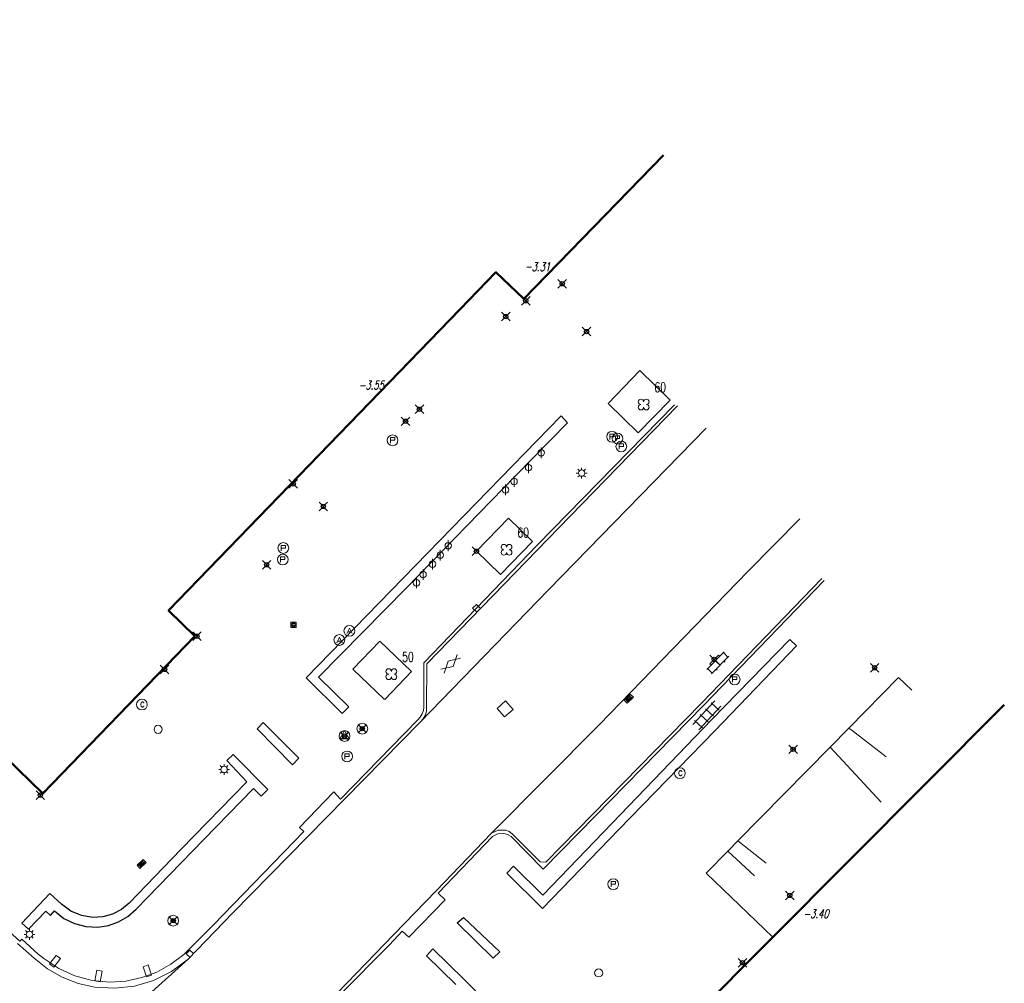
# Model space of a CAD drawing. Header units: metres. Extents: x 113132 to 113925, y 483082 to 483769.
# Tile 53 of 54: x 113676 to 113721, y 483350 to 483395. Entities that reach past the tile are written whole.
import ezdxf
from ezdxf.enums import TextEntityAlignment as Align

# ---------------------------------------------------------------- set-up
doc = ezdxf.new("R2010")
doc.units = ezdxf.units.M
doc.header["$PDMODE"] = 35
doc.header["$PDSIZE"] = 0.2
doc.layers.get('0').update_dxf_attribs({"linetype": 'CONTINUOUS', "lineweight": 18})
doc.layers.add('$detailpunten', color=4, linetype='CONTINUOUS')
for name, color, linetype, lineweight in [('ASFA_asfalt', 7, 'CONTINUOUS', 18), ('AVBK_afvalbak', 7, 'CONTINUOUS', 18), ('BDVK_verkeersbord', 7, 'CONTINUOUS', 18), ('BOOM_boom', 7, 'CONTINUOUS', 18), ('BRKR_brandkraan', 7, 'CONTINUOUS', 18), ('BSBL_Beton_schampblok', 7, 'CONTINUOUS', 18), ('DRPL_dorpelhoogte', 6, 'CONTINUOUS', 18), ('FTSR_fietsenrek', 7, 'CONTINUOUS', 18), ('GHGB_gevel_hoofdgebouw', 1, 'CONTINUOUS', 50), ('GSAF_gasafsluiter', 7, 'CONTINUOUS', 18), ('KASF_kant_asfalt', 7, 'CONTINUOUS', 18), ('KKLI_kant_klinkers', 7, 'CONTINUOUS', 18), ('KLIN_klinkers', 7, 'CONTINUOUS', 18), ('KMUU_muur_kant', 1, 'CONTINUOUS', 25), ('KOLK_straatkolk', 7, 'CONTINUOUS', 18), ('KOVM_kant_overig_materiaal', 6, 'CONTINUOUS', 18), ('KSTC_caikast', 7, 'CONTINUOUS', 18), ('KTEG_kant_tegels', 7, 'CONTINUOUS', 18), ('LNTP_lantaarnpaal', 7, 'CONTINUOUS', 18), ('PEBU_peilbuis', 7, 'CONTINUOUS', 18), ('PUOP_put_overig', 7, 'CONTINUOUS', 18), ('RPUT_rioolput_inspectieput', 7, 'CONTINUOUS', 18), ('TGLS_tegels', 7, 'CONTINUOUS', 18), ('TKLK_trottoirkolk', 7, 'CONTINUOUS', 18)]:
    doc.layers.add(name, color=color, linetype=linetype, lineweight=lineweight)
doc.layers.add('Defpoints2', color=11, linetype='CONTINUOUS', lineweight=18, plot=False)
doc.styles.add('Romans', font='romans.shx', dxfattribs={"width": 0.7, "height": 2})
doc.styles.get("Standard").update_dxf_attribs({"font": 'romans.shx', "height": 0.9})

# ---------------------------------------------------------------- blocks, each defined once
blk = doc.blocks.new('mvpnt-flat-1')
at = {"layer": '$detailpunten', "linetype": 'Continuous'}
blk.add_point((0, 0), dxfattribs=at)
blk = doc.blocks.new('mvpnt-flat-2')
at = {"layer": '$detailpunten', "linetype": 'Continuous'}
blk.add_point((0, 0), dxfattribs=at)
blk = doc.blocks.new('mvpnt-flat-3')
at = {"layer": '$detailpunten', "linetype": 'Continuous'}
blk.add_point((0, 0), dxfattribs=at)
blk = doc.blocks.new('mvpnt-flat-4')
at = {"layer": '$detailpunten', "linetype": 'Continuous'}
blk.add_point((0, 0), dxfattribs=at)
blk = doc.blocks.new('mvpnt-flat-5')
at = {"layer": '$detailpunten', "linetype": 'Continuous'}
blk.add_point((0, 0), dxfattribs=at)
blk = doc.blocks.new('mvpnt-flat-6')
at = {"layer": '$detailpunten', "linetype": 'Continuous'}
blk.add_point((0, 0), dxfattribs=at)
blk = doc.blocks.new('mvpnt-flat-7')
at = {"layer": '$detailpunten', "linetype": 'Continuous'}
blk.add_point((0, 0), dxfattribs=at)
blk = doc.blocks.new('mvpnt-flat-400')
at = {"layer": '$detailpunten', "linetype": 'Continuous'}
blk.add_point((0, 0), dxfattribs=at)
blk = doc.blocks.new('mvpnt-flat-456')
at = {"layer": '$detailpunten', "linetype": 'Continuous'}
blk.add_point((0, 0), dxfattribs=at)
blk = doc.blocks.new('mvpnt-flat-457')
at = {"layer": '$detailpunten', "linetype": 'Continuous'}
blk.add_point((0, 0), dxfattribs=at)
blk = doc.blocks.new('mvpnt-flat-458')
at = {"layer": '$detailpunten', "linetype": 'Continuous'}
blk.add_point((0, 0), dxfattribs=at)
blk = doc.blocks.new('mvpnt-flat-459')
at = {"layer": '$detailpunten', "linetype": 'Continuous'}
blk.add_point((0, 0), dxfattribs=at)
blk = doc.blocks.new('mvpnt-flat-460')
at = {"layer": '$detailpunten', "linetype": 'Continuous'}
blk.add_point((0, 0), dxfattribs=at)
blk = doc.blocks.new('mvpnt-flat-461')
at = {"layer": '$detailpunten', "linetype": 'Continuous'}
blk.add_point((0, 0), dxfattribs=at)
blk = doc.blocks.new('mvpnt-flat-462')
at = {"layer": '$detailpunten', "linetype": 'Continuous'}
blk.add_point((0, 0), dxfattribs=at)
blk = doc.blocks.new('mvpnt-flat-463')
at = {"layer": '$detailpunten', "linetype": 'Continuous'}
blk.add_point((0, 0), dxfattribs=at)
blk = doc.blocks.new('mvpnt-flat-464')
at = {"layer": '$detailpunten', "linetype": 'Continuous'}
blk.add_point((0, 0), dxfattribs=at)
blk = doc.blocks.new('mvpnt-flat-465')
at = {"layer": '$detailpunten', "linetype": 'Continuous'}
blk.add_point((0, 0), dxfattribs=at)
blk = doc.blocks.new('mvpnt-flat-467')
at = {"layer": '$detailpunten', "linetype": 'Continuous'}
blk.add_point((0, 0), dxfattribs=at)
blk = doc.blocks.new('mvpnt-flat-476')
at = {"layer": '$detailpunten', "linetype": 'Continuous'}
blk.add_point((0, 0), dxfattribs=at)
blk = doc.blocks.new('mvpnt-flat-477')
at = {"layer": '$detailpunten', "linetype": 'Continuous'}
blk.add_point((0, 0), dxfattribs=at)
blk = doc.blocks.new('KSTC-flat-4')
at = {"layer": 'KSTC_caikast'}
blk.add_circle((0, 0), 0.25, dxfattribs=at)
at = {"layer": 'KSTC_caikast', "width": 0.714}
blk.add_text('C', height=0.25, dxfattribs=at).set_placement((0.022, 0.001), align=Align.MIDDLE_CENTER)
blk = doc.blocks.new('PEBU-flat-8')
at = {"layer": 'PEBU_peilbuis'}
blk.add_lwpolyline([(-0.1, 0), (0.1, 0), (0.1, 0.125), (-0.1, 0.125), (-0.1, -0.125)], dxfattribs=at)
blk.add_circle((0, 0), 0.25, dxfattribs=at)
blk = doc.blocks.new('PUOP-flat-6')
at = {"layer": 'PUOP_put_overig'}
blk.add_circle((0, 0), 0.188, dxfattribs=at)
at = {"layer": 'PUOP_put_overig', "style": 'Romans', "width": 0.7}
blk.add_attdef('OMSCHRIJVING', (0.3, 0.3), '', height=0.45, dxfattribs=at)
blk = doc.blocks.new('PEBU-flat-9')
at = {"layer": 'PEBU_peilbuis'}
blk.add_lwpolyline([(-0.1, 0), (0.1, 0), (0.1, 0.125), (-0.1, 0.125), (-0.1, -0.125)], dxfattribs=at)
blk.add_circle((0, 0), 0.25, dxfattribs=at)
blk = doc.blocks.new('TGLS-flat-17')
at = {"layer": 'TGLS_tegels'}
for points in [[(0.375, 0.676), (-0.649, -0.42)], [(0.567, 0.241), (0.201, 0.582)], [(0.649, 0.42), (-0.375, -0.676)], [(-0.311, 0.033), (0.055, -0.308)], [(-0.055, 0.308), (0.311, -0.033)], [(-0.567, -0.241), (-0.201, -0.582)]]:
    blk.add_lwpolyline(points, dxfattribs=at)
blk = doc.blocks.new('KLIN-flat-15')
at = {"layer": 'KLIN_klinkers'}
for p, q in [((-0.347, -0.464), (0.458, 0.357)), ((-0.133, -0.674), (0.672, 0.147)), ((0.203, 0.204), (0.256, 0.152)), ((0.423, 0.321), (0.637, 0.111)), ((-0.312, -0.429), (-0.098, -0.639)), ((-0.199, -0.206), (-0.146, -0.259)), ((0.055, -0.054), (0.269, -0.264)), ((0.086, -0.451), (0.14, -0.503)), ((0.453, -0.076), (0.507, -0.129))]:
    blk.add_line(p, q, dxfattribs=at)
blk = doc.blocks.new('KOLK-flat-58')
at = {"layer": 'KOLK_straatkolk'}
for p, q in [((-0.212, -0.072), (0.069, 0.213)), ((0.07, 0.142), (-0.141, -0.072)), ((0.105, 0.107), (-0.105, -0.107)), ((0.141, 0.072), (-0.07, -0.142)), ((0.212, 0.072), (-0.069, -0.213)), ((0.069, 0.213), (0.212, 0.072)), ((-0.069, -0.213), (-0.212, -0.072))]:
    blk.add_line(p, q, dxfattribs=at)
blk = doc.blocks.new('RPUT-flat-27')
at = {"layer": 'RPUT_rioolput_inspectieput'}
for p, q in [((0.018, 0.371), (-0.371, 0.018)), ((-0.371, 0.018), (-0.018, -0.371)), ((0.371, -0.018), (0.018, 0.371)), ((-0.018, -0.371), (0.371, -0.018))]:
    blk.add_line(p, q, dxfattribs=at)
blk = doc.blocks.new('ASFA-flat-1')
at = {"layer": 'ASFA_asfalt'}
for p, q in [((-0.124, 0.126), (-0.303, -0.438)), ((-0.124, 0.126), (0.454, 0.252)), ((0.291, 0.431), (0.112, -0.132)), ((-0.466, -0.259), (0.112, -0.132))]:
    blk.add_line(p, q, dxfattribs=at)
blk = doc.blocks.new('PEBU-flat-10')
at = {"layer": 'PEBU_peilbuis'}
blk.add_lwpolyline([(-0.1, 0), (0.1, 0), (0.1, 0.125), (-0.1, 0.125), (-0.1, -0.125)], dxfattribs=at)
blk.add_circle((0, 0), 0.25, dxfattribs=at)
blk = doc.blocks.new('AVBK-flat-11')
at = {"layer": 'AVBK_afvalbak'}
for points in [[(-0.125, -0.125), (0, 0.125), (0.125, -0.125)], [(-0.087, -0.05), (0.087, -0.05)]]:
    blk.add_lwpolyline(points, dxfattribs=at)
for start, end in [(0, 180), (180, 0)]:
    blk.add_arc((0, 0), 0.25, start, end, dxfattribs=at)
blk = doc.blocks.new('AVBK-flat-12')
at = {"layer": 'AVBK_afvalbak'}
for points in [[(-0.125, -0.125), (0, 0.125), (0.125, -0.125)], [(-0.087, -0.05), (0.087, -0.05)]]:
    blk.add_lwpolyline(points, dxfattribs=at)
for start, end in [(0, 180), (180, 0)]:
    blk.add_arc((0, 0), 0.25, start, end, dxfattribs=at)
blk = doc.blocks.new('GSAF-flat-22')
at = {"layer": 'GSAF_gasafsluiter'}
for points in [[(0.125, -0.125), (0.125, 0.125), (-0.125, 0.125), (-0.125, -0.125)], [(0, -0.125), (0.125, 0), (0, 0.125), (-0.125, 0)]]:
    blk.add_lwpolyline(points, close=True, dxfattribs=at)
at = {"layer": 'GSAF_gasafsluiter', "style": 'Romans', "width": 0.7}
blk.add_text('G', height=0.15, dxfattribs=at).set_placement((-0.058, -0.071))
blk = doc.blocks.new('PEBU-flat-11')
at = {"layer": 'PEBU_peilbuis'}
blk.add_lwpolyline([(-0.1, 0), (0.1, 0), (0.1, 0.125), (-0.1, 0.125), (-0.1, -0.125)], dxfattribs=at)
blk.add_circle((0, 0), 0.25, dxfattribs=at)
blk = doc.blocks.new('PEBU-flat-12')
at = {"layer": 'PEBU_peilbuis'}
blk.add_lwpolyline([(-0.1, 0), (0.1, 0), (0.1, 0.125), (-0.1, 0.125), (-0.1, -0.125)], dxfattribs=at)
blk.add_circle((0, 0), 0.25, dxfattribs=at)
blk = doc.blocks.new('PEBU-flat-13')
at = {"layer": 'PEBU_peilbuis'}
blk.add_lwpolyline([(-0.1, 0), (0.1, 0), (0.1, 0.125), (-0.1, 0.125), (-0.1, -0.125)], dxfattribs=at)
blk.add_circle((0, 0), 0.25, dxfattribs=at)
blk = doc.blocks.new('FTSR-flat-25')
at = {"layer": 'FTSR_fietsenrek'}
blk.add_lwpolyline([(0, -0.25), (0, 0.25)], dxfattribs=at)
blk.add_circle((0, 0), 0.15, dxfattribs=at)
blk = doc.blocks.new('FTSR-flat-26')
at = {"layer": 'FTSR_fietsenrek'}
blk.add_lwpolyline([(0, -0.25), (0, 0.25)], dxfattribs=at)
blk.add_circle((0, 0), 0.15, dxfattribs=at)
blk = doc.blocks.new('FTSR-flat-27')
at = {"layer": 'FTSR_fietsenrek'}
blk.add_lwpolyline([(0, -0.25), (0, 0.25)], dxfattribs=at)
blk.add_circle((0, 0), 0.15, dxfattribs=at)
blk = doc.blocks.new('FTSR-flat-28')
at = {"layer": 'FTSR_fietsenrek'}
blk.add_lwpolyline([(0, -0.25), (0, 0.25)], dxfattribs=at)
blk.add_circle((0, 0), 0.15, dxfattribs=at)
blk = doc.blocks.new('FTSR-flat-29')
at = {"layer": 'FTSR_fietsenrek'}
blk.add_lwpolyline([(0, -0.25), (0, 0.25)], dxfattribs=at)
blk.add_circle((0, 0), 0.15, dxfattribs=at)
blk = doc.blocks.new('FTSR-flat-30')
at = {"layer": 'FTSR_fietsenrek'}
blk.add_lwpolyline([(0, -0.25), (0, 0.25)], dxfattribs=at)
blk.add_circle((0, 0), 0.15, dxfattribs=at)
blk = doc.blocks.new('FTSR-flat-31')
at = {"layer": 'FTSR_fietsenrek'}
blk.add_lwpolyline([(0, -0.25), (0, 0.25)], dxfattribs=at)
blk.add_circle((0, 0), 0.15, dxfattribs=at)
blk = doc.blocks.new('FTSR-flat-32')
at = {"layer": 'FTSR_fietsenrek'}
blk.add_lwpolyline([(0, -0.25), (0, 0.25)], dxfattribs=at)
blk.add_circle((0, 0), 0.15, dxfattribs=at)
blk = doc.blocks.new('FTSR-flat-33')
at = {"layer": 'FTSR_fietsenrek'}
blk.add_lwpolyline([(0, -0.25), (0, 0.25)], dxfattribs=at)
blk.add_circle((0, 0), 0.15, dxfattribs=at)
blk = doc.blocks.new('PEBU-flat-14')
at = {"layer": 'PEBU_peilbuis'}
blk.add_lwpolyline([(-0.1, 0), (0.1, 0), (0.1, 0.125), (-0.1, 0.125), (-0.1, -0.125)], dxfattribs=at)
blk.add_circle((0, 0), 0.25, dxfattribs=at)
blk = doc.blocks.new('PEBU-flat-15')
at = {"layer": 'PEBU_peilbuis'}
blk.add_lwpolyline([(-0.1, 0), (0.1, 0), (0.1, 0.125), (-0.1, 0.125), (-0.1, -0.125)], dxfattribs=at)
blk.add_circle((0, 0), 0.25, dxfattribs=at)
blk = doc.blocks.new('PEBU-flat-16')
at = {"layer": 'PEBU_peilbuis'}
blk.add_lwpolyline([(-0.1, 0), (0.1, 0), (0.1, 0.125), (-0.1, 0.125), (-0.1, -0.125)], dxfattribs=at)
blk.add_circle((0, 0), 0.25, dxfattribs=at)
blk = doc.blocks.new('BDVK-flat-41')
at = {"layer": 'BDVK_verkeersbord'}
for points in [[(-0.062, 0), (0.062, 0)], [(-0.057, 0.025), (0.057, 0.025)], [(-0.038, 0.05), (0.038, 0.05)], [(-0.057, -0.025), (0.057, -0.025)], [(-0.038, -0.05), (0.038, -0.05)]]:
    blk.add_lwpolyline(points, dxfattribs=at)
for radius in [0.25, 0.0625]:
    blk.add_circle((0, 0), radius, dxfattribs=at)
blk = doc.blocks.new('BRKR-flat-7')
at = {"color": 1}
blk.add_circle((0, 0), 0.25, dxfattribs=at)
at = {"layer": 'BRKR_brandkraan'}
blk.add_lwpolyline([(0, 0.25), (-0.217, -0.125), (0.216, -0.125), (0, 0.25)], dxfattribs=at)
blk = doc.blocks.new('LNTP-flat-73')
at = {"layer": 'LNTP_lantaarnpaal'}
for points in [[(-0.25, 0), (-0.15, 0)], [(-0.177, 0.177), (-0.106, 0.106)], [(0, 0.25), (0, 0.15)], [(0.177, 0.177), (0.106, 0.106)], [(0.25, 0), (0.15, 0)], [(-0.177, -0.177), (-0.106, -0.106)], [(0, -0.25), (0, -0.15)], [(0.177, -0.177), (0.106, -0.106)]]:
    blk.add_lwpolyline(points, dxfattribs=at)
blk.add_circle((0, 0), 0.15, dxfattribs=at)
blk = doc.blocks.new('BOOM-flat-269')
at = {"layer": 'BOOM_boom'}
for centre, start, end in [((-0.125, 0.125), 0, 270), ((-0.125, -0.125), 90, 0), ((0.125, 0.125), 270, 180), ((0.125, -0.125), 180, 90)]:
    blk.add_arc(centre, 0.125, start, end, dxfattribs=at)
at = {"layer": 'BOOM_boom', "style": 'Romans', "width": 0.7}
for tag, p in [('STAMDIAMETER', (0.5, 0.575)), ('KRUINDIAMETER', (0.5, -0.175)), ('SOORT', (0.5, -0.875))]:
    blk.add_attdef(tag, p, '', height=0.45, dxfattribs=at)
blk = doc.blocks.new('BOOM-flat-270')
at = {"layer": 'BOOM_boom'}
for centre, start, end in [((-0.125, 0.125), 0, 270), ((-0.125, -0.125), 90, 0), ((0.125, 0.125), 270, 180), ((0.125, -0.125), 180, 90)]:
    blk.add_arc(centre, 0.125, start, end, dxfattribs=at)
at = {"layer": 'BOOM_boom', "style": 'Romans', "width": 0.7}
for tag, p in [('STAMDIAMETER', (0.5, 0.575)), ('KRUINDIAMETER', (0.5, -0.175)), ('SOORT', (0.5, -0.875))]:
    blk.add_attdef(tag, p, '', height=0.45, dxfattribs=at)
blk = doc.blocks.new('BOOM-flat-271')
at = {"layer": 'BOOM_boom'}
for centre, start, end in [((-0.125, 0.125), 0, 270), ((-0.125, -0.125), 90, 0), ((0.125, 0.125), 270, 180), ((0.125, -0.125), 180, 90)]:
    blk.add_arc(centre, 0.125, start, end, dxfattribs=at)
at = {"layer": 'BOOM_boom', "style": 'Romans', "width": 0.7}
for tag, p in [('STAMDIAMETER', (0.5, 0.575)), ('KRUINDIAMETER', (0.5, -0.175)), ('SOORT', (0.5, -0.875))]:
    blk.add_attdef(tag, p, '', height=0.45, dxfattribs=at)
blk = doc.blocks.new('LNTP-flat-74')
at = {"layer": 'LNTP_lantaarnpaal'}
for points in [[(-0.25, 0), (-0.15, 0)], [(-0.177, 0.177), (-0.106, 0.106)], [(0, 0.25), (0, 0.15)], [(0.177, 0.177), (0.106, 0.106)], [(0.25, 0), (0.15, 0)], [(-0.177, -0.177), (-0.106, -0.106)], [(0, -0.25), (0, -0.15)], [(0.177, -0.177), (0.106, -0.106)]]:
    blk.add_lwpolyline(points, dxfattribs=at)
blk.add_circle((0, 0), 0.15, dxfattribs=at)
blk = doc.blocks.new('KSTC-flat-5')
at = {"layer": 'KSTC_caikast'}
blk.add_circle((0, 0), 0.25, dxfattribs=at)
at = {"layer": 'KSTC_caikast', "width": 0.714}
blk.add_text('C', height=0.25, dxfattribs=at).set_placement((0.022, 0.001), align=Align.MIDDLE_CENTER)
blk = doc.blocks.new('PUOP-flat-7')
at = {"layer": 'PUOP_put_overig'}
blk.add_circle((0, 0), 0.188, dxfattribs=at)
at = {"layer": 'PUOP_put_overig', "style": 'Romans', "width": 0.7}
blk.add_attdef('OMSCHRIJVING', (0.3, 0.3), '', height=0.45, dxfattribs=at)
blk = doc.blocks.new('KOLK-flat-59')
at = {"layer": 'KOLK_straatkolk'}
for p, q in [((-0.214, -0.064), (0.077, 0.21)), ((0.075, 0.139), (-0.144, -0.066)), ((0.109, 0.103), (-0.109, -0.103)), ((0.214, 0.064), (-0.077, -0.21)), ((0.144, 0.066), (-0.075, -0.139)), ((0.077, 0.21), (0.214, 0.064)), ((-0.077, -0.21), (-0.214, -0.064))]:
    blk.add_line(p, q, dxfattribs=at)
blk = doc.blocks.new('BDVK-flat-42')
at = {"layer": 'BDVK_verkeersbord'}
for points in [[(-0.062, 0), (0.062, 0)], [(-0.057, 0.025), (0.057, 0.025)], [(-0.038, 0.05), (0.038, 0.05)], [(-0.057, -0.025), (0.057, -0.025)], [(-0.038, -0.05), (0.038, -0.05)]]:
    blk.add_lwpolyline(points, dxfattribs=at)
for radius in [0.25, 0.0625]:
    blk.add_circle((0, 0), radius, dxfattribs=at)
blk = doc.blocks.new('BSBL-flat-112')
at = {"layer": 'BSBL_Beton_schampblok'}
for points in [[(0.041, 0.277), (-0.197, 0.198)], [(-0.041, -0.277), (-0.197, 0.198)], [(0.197, -0.198), (0.041, 0.277)], [(0.197, -0.198), (-0.041, -0.277)]]:
    blk.add_lwpolyline(points, dxfattribs=at)
blk = doc.blocks.new('BSBL-flat-113')
at = {"layer": 'BSBL_Beton_schampblok'}
for points in [[(-0.171, -0.221), (-0.074, 0.27)], [(0.171, 0.221), (-0.074, 0.27)], [(0.074, -0.27), (0.171, 0.221)], [(0.074, -0.27), (-0.171, -0.221)]]:
    blk.add_lwpolyline(points, dxfattribs=at)
blk = doc.blocks.new('BSBL-flat-114')
at = {"layer": 'BSBL_Beton_schampblok'}
for points in [[(-0.251, -0.124), (0.052, 0.275)], [(-0.052, -0.275), (0.251, 0.124)], [(0.251, 0.124), (0.052, 0.275)], [(-0.052, -0.275), (-0.251, -0.124)]]:
    blk.add_lwpolyline(points, dxfattribs=at)
blk = doc.blocks.new('TKLK-flat-55')
at = {"layer": 'TKLK_trottoirkolk'}
for points in [[(-0.094, 0.262), (-0.267, 0.083)], [(-0.267, 0.083), (-0.086, -0.09)], [(0.086, 0.09), (-0.094, 0.262)]]:
    blk.add_lwpolyline(points, dxfattribs=at)
blk = doc.blocks.new('TKLK-flat-56')
at = {"layer": 'TKLK_trottoirkolk'}
for points in [[(-0.097, 0.261), (-0.268, 0.08)], [(-0.268, 0.08), (-0.085, -0.091)], [(0.085, 0.091), (-0.097, 0.261)]]:
    blk.add_lwpolyline(points, dxfattribs=at)
blk = doc.blocks.new('LNTP-flat-84')
at = {"layer": 'LNTP_lantaarnpaal'}
for points in [[(-0.25, 0), (-0.15, 0)], [(-0.177, 0.177), (-0.106, 0.106)], [(0, 0.25), (0, 0.15)], [(0.177, 0.177), (0.106, 0.106)], [(0.25, 0), (0.15, 0)], [(-0.177, -0.177), (-0.106, -0.106)], [(0, -0.25), (0, -0.15)], [(0.177, -0.177), (0.106, -0.106)]]:
    blk.add_lwpolyline(points, dxfattribs=at)
blk.add_circle((0, 0), 0.15, dxfattribs=at)

msp = doc.modelspace()

# ---------------------------------------------------------------- linework, layer by layer
at = {"layer": 'GHGB_gevel_hoofdgebouw'}
for points in [[(113651.943, 483414.447), (113636.155, 483398.309), (113676.714, 483358.831), (113683.779, 483366.126)], [(113683.779, 483366.126), (113682.554, 483367.321), (113696.082, 483381.301), (113697.758, 483383.033), (113699.05, 483381.796), (113705.539, 483388.473)], [(113711.976, 483326.402), (113698.9, 483339.092), (113700.3, 483340.535), (113699.702, 483341.187), (113721.371, 483362.942)]]:
    msp.add_lwpolyline(points, dxfattribs=at)
at = {"layer": 'KASF_kant_asfalt'}
for points in [[(113694.241, 483362.143, 0), (113694.382, 483362.293, 0), (113694.482, 483362.474, 0), (113694.529, 483362.643, 0), (113694.539, 483362.818, 0), (113694.544, 483364.842, 0), (113701.202, 483371.698, 0), (113706.196, 483376.824, 0)], [(113659.189, 483326.117, 0), (113665.131, 483332.852, 0), (113670.18, 483338.587, 0), (113673.481, 483342.353, 0), (113673.918, 483343.069, 0), (113674.201, 483343.747, 0), (113674.565, 483343.37, 0), (113677.536, 483345.927, 0), (113681.626, 483349.477, 0), (113683.471, 483351.125, 0), (113685.543, 483353.278, 0), (113689.029, 483356.821, 0), (113694.241, 483362.143, 0), (113700.206, 483368.284, 0), (113707.518, 483375.796, 0)], [(113697.554, 483356.975, 0), (113702.558, 483362.017, 0), (113709.459, 483369.141, 0), (113711.877, 483371.587, 0)], [(113697.554, 483356.975, 0), (113694.981, 483354.297, 0), (113693.01, 483352.274, 0), (113689.094, 483348.223, 0), (113687.06, 483345.985, 0), (113686.668, 483345.293, 0), (113686.497, 483344.84, 0), (113686.272, 483345.083, 0)]]:
    msp.add_polyline3d(points, dxfattribs=at)
at = {"layer": 'KKLI_kant_klinkers'}
for points in [[(113712.888, 483368.809, 0), (113707.297, 483363.002, 0), (113702.257, 483357.864, 0), (113700.077, 483355.636, 0), (113699.806, 483355.648, 0), (113698.518, 483356.948, 0), (113698.369, 483357.053, 0), (113698.199, 483357.118, 0), (113697.86, 483357.122, 0), (113697.554, 483356.975, 0)], [(113676.303, 483351.17, 0), (113675.543, 483351.85, 0)], [(113683.471, 483351.125, 0), (113682.682, 483350.55, 0), (113681.855, 483350.14, 0), (113680.969, 483349.879, 0), (113680.052, 483349.775, 0), (113679.13, 483349.829, 0), (113678.356, 483350.003, 0), (113677.616, 483350.288, 0), (113676.927, 483350.68, 0), (113676.303, 483351.17, 0)]]:
    msp.add_polyline3d(points, dxfattribs=at)
at = {"layer": 'KMUU_muur_kant'}
for points in [[(113690.929, 483362.85, 0), (113690.619, 483362.534, 0), (113688.948, 483364.202, 0), (113700.791, 483376.362, 0), (113701.076, 483376.045, 0), (113698.662, 483373.579, 0), (113693.607, 483368.379, 0), (113689.517, 483364.224, 0), (113690.929, 483362.85, 0)], [(113699.933, 483354.094, 0), (113698.572, 483355.453, 0), (113698.258, 483355.119, 0), (113699.925, 483353.479, 0), (113703.472, 483357.145, 0), (113707.926, 483361.741, 0), (113711.722, 483365.678, 0), (113711.406, 483365.969, 0), (113707.772, 483362.25, 0), (113703.156, 483357.451, 0), (113699.933, 483354.094, 0)], [(113688.611, 483360.46, 0), (113688.305, 483360.161, 0), (113686.669, 483361.829, 0), (113686.954, 483362.114, 0), (113688.611, 483360.46, 0)], [(113677.038, 483354.185, 0), (113675.733, 483352.796, 0), (113676.043, 483352.522, 0), (113676.856, 483353.36, 0), (113677.066, 483353.155, 0), (113677.257, 483353.369, 0), (113677.687, 483353.025, 0), (113678.179, 483352.778, 0), (113678.711, 483352.639, 0), (113679.261, 483352.613, 0), (113679.758, 483352.689, 0), (113680.233, 483352.86, 0), (113680.666, 483353.117, 0), (113681.042, 483353.452, 0), (113684.197, 483356.683, 0), (113686.494, 483359.059, 0), (113686.848, 483358.692, 0), (113687.161, 483359.011, 0), (113685.548, 483360.638, 0), (113685.264, 483360.356, 0), (113686.188, 483359.358, 0), (113683.128, 483356.229, 0), (113680.726, 483353.726, 0), (113680.366, 483353.43, 0), (113679.951, 483353.214, 0), (113679.501, 483353.09, 0), (113679.034, 483353.062, 0), (113678.505, 483353.15, 0), (113678.011, 483353.362, 0), (113677.583, 483353.686, 0), (113677.038, 483354.185, 0)], [(113697.622, 483351.17, 0), (113695.952, 483352.821, 0), (113696.257, 483353.071, 0), (113697.933, 483351.469, 0), (113697.622, 483351.17, 0)], [(113695.891, 483349.946, 0), (113694.528, 483351.286, 0), (113694.832, 483351.611, 0), (113696.269, 483350.195, 0), (113697.533, 483348.923, 0)]]:
    msp.add_polyline3d(points, dxfattribs=at)
at = {"layer": 'KOVM_kant_overig_materiaal'}
for points in [[(113676.502, 483351.361, 0), (113675.732, 483352.065, 0), (113675.64, 483351.958, 0), (113674.327, 483353.145, 0), (113670.658, 483356.641, 0), (113669.506, 483357.711, 0), (113663.48, 483363.578, 0), (113656.851, 483370.036, 0), (113651.018, 483375.709, 0), (113650.691, 483376.156, 0), (113650.473, 483376.665, 0), (113650.374, 483377.21, 0), (113650.39, 483377.692, 0), (113650.5, 483378.162, 0), (113650.7, 483378.601, 0), (113650.982, 483378.993, 0)], [(113706.047, 483376.872, 0), (113699.668, 483370.35, 0), (113694.413, 483364.896, 0), (113694.409, 483362.832, 0), (113694.387, 483362.678, 0), (113694.337, 483362.531, 0), (113694.245, 483362.371, 0), (113694.12, 483362.234, 0), (113690.546, 483358.565, 0), (113690.231, 483358.896, 0), (113688.64, 483357.246, 0), (113688.842, 483357.057, 0), (113684.643, 483352.719, 0), (113683.256, 483351.353, 0), (113682.663, 483350.896, 0), (113682.008, 483350.533, 0), (113681.308, 483350.27, 0), (113680.575, 483350.114, 0), (113679.828, 483350.068, 0), (113679.005, 483350.146, 0), (113678.206, 483350.358, 0), (113677.452, 483350.698, 0), (113676.763, 483351.156, 0)], [(113712.998, 483368.724, 0), (113707.395, 483362.915, 0), (113702.382, 483357.78, 0), (113699.953, 483355.303, 0), (113698.46, 483356.828, 0), (113698.301, 483356.917, 0), (113698.125, 483356.963, 0), (113697.851, 483356.947, 0), (113697.602, 483356.83, 0), (113695.078, 483354.2, 0), (113695.393, 483353.887, 0), (113693.708, 483352.148, 0), (113693.401, 483352.429, 0)], [(113692.817, 483351.792, 0), (113693.401, 483352.429, 0)], [(113688.244, 483340.41, 0), (113688.087, 483340.55, 0), (113687.605, 483340.982, 0), (113687.204, 483341.491, 0), (113686.89, 483342.057, 0), (113686.67, 483342.666, 0), (113686.55, 483343.303, 0), (113686.535, 483343.97, 0), (113686.629, 483344.63, 0), (113686.832, 483345.266, 0), (113687.135, 483345.86, 0), (113687.533, 483346.396, 0), (113688.488, 483347.382, 0), (113690.495, 483349.455, 0), (113692.817, 483351.792, 0)], [(113676.763, 483351.156, 0), (113676.502, 483351.361, 0)]]:
    msp.add_polyline3d(points, dxfattribs=at)
at = {"layer": 'KTEG_kant_tegels'}
for points in [[(113704.449, 483378.464, 0), (113705.852, 483377.093, 0), (113704.367, 483375.573, 0), (113704.358, 483375.582, 0), (113702.964, 483376.944, 0), (113704.449, 483378.464, 0)], [(113699.453, 483370.528, 0), (113697.967, 483369.001, 0), (113696.857, 483370.08, 0), (113698.343, 483371.608, 0), (113699.453, 483370.528, 0)], [(113692.36, 483365.903, 0), (113693.842, 483364.488, 0), (113692.599, 483363.187, 0), (113692.574, 483363.211, 0), (113691.117, 483364.602, 0), (113692.36, 483365.903, 0)], [(113707.524, 483355.129, 0), (113708.525, 483356.145, 0), (113708.997, 483356.625, 0), (113713.275, 483360.971, 0), (113714.149, 483361.858, 0), (113716.462, 483364.208, 0), (113717.072, 483363.617, 0)], [(113707.524, 483355.129, 0), (113710.624, 483352.153, 0)]]:
    msp.add_polyline3d(points, dxfattribs=at)
at = {"layer": 'KTEG_kant_tegels', "linetype": 'Continuous'}
for points in [[(113714.149, 483361.858, 0), (113714.301, 483361.742, 0), (113715.891, 483360.528, 0)], [(113713.275, 483360.971, 0), (113715.651, 483358.417, 0)], [(113708.997, 483356.625, 0), (113710.316, 483355.593, 0)], [(113709.772, 483354.999, 0), (113708.525, 483356.145, 0)]]:
    msp.add_polyline3d(points, dxfattribs=at)

# ---------------------------------------------------------------- block references
at = {"layer": 'Defpoints2'}
for name, p in [('mvpnt-flat-5', (113700.84, 483382.498)), ('mvpnt-flat-460', (113699.142, 483381.71)), ('mvpnt-flat-4', (113698.214, 483380.975)), ('mvpnt-flat-6', (113701.971, 483380.276)), ('mvpnt-flat-461', (113694.202, 483376.671)), ('mvpnt-flat-1', (113693.56, 483376.11)), ('PEBU-flat-13', (113692.958, 483375.227)), ('PEBU-flat-14', (113703.153, 483375.394)), ('PEBU-flat-15', (113703.404, 483375.312)), ('FTSR-flat-33', (113699.858, 483374.651)), ('PEBU-flat-16', (113703.581, 483374.941)), ('FTSR-flat-32', (113699.276, 483373.956)), ('LNTP-flat-73', (113701.74, 483373.706)), ('FTSR-flat-31', (113698.6, 483373.313)), ('mvpnt-flat-463', (113688.344, 483373.201)), ('FTSR-flat-30', (113698.205, 483372.924)), ('mvpnt-flat-462', (113689.741, 483372.155)), ('PEBU-flat-12', (113687.883, 483370.224)), ('FTSR-flat-29', (113695.543, 483370.333)), ('mvpnt-flat-459', (113696.854, 483370.076)), ('PEBU-flat-11', (113687.859, 483369.689)), ('FTSR-flat-28', (113695.175, 483369.897)), ('mvpnt-flat-2', (113687.11, 483369.45)), ('FTSR-flat-27', (113694.809, 483369.472)), ('FTSR-flat-25', (113694.07, 483368.609)), ('FTSR-flat-26', (113694.372, 483368.993)), ('TKLK-flat-55', (113696.942, 483367.346)), ('GSAF-flat-22', (113688.359, 483366.653)), ('AVBK-flat-11', (113690.951, 483366.377)), ('mvpnt-flat-464', (113683.874, 483366.128)), ('AVBK-flat-12', (113690.486, 483365.953)), ('ASFA-flat-1', (113695.659, 483364.85)), ('KLIN-flat-15', (113707.899, 483365.051)), ('mvpnt-flat-465', (113707.899, 483365.051)), ('mvpnt-flat-3', (113682.37, 483364.583)), ('mvpnt-flat-477', (113715.349, 483364.664)), ('PEBU-flat-9', (113708.845, 483364.12)), ('KOLK-flat-58', (113703.93, 483363.226)), ('KSTC-flat-5', (113681.316, 483362.955)), ('RPUT-flat-27', (113698.181, 483362.75)), ('TGLS-flat-17', (113707.553, 483362.454)), ('PUOP-flat-7', (113682.068, 483361.803)), ('BDVK-flat-41', (113691.552, 483361.834)), ('mvpnt-flat-458', (113691.552, 483361.834)), ('BRKR-flat-7', (113690.728, 483361.493)), ('mvpnt-flat-457', (113690.728, 483361.493)), ('mvpnt-flat-476', (113711.563, 483360.875)), ('PEBU-flat-10', (113690.846, 483360.547)), ('LNTP-flat-74', (113685.13, 483359.942)), ('KSTC-flat-4', (113706.304, 483359.766)), ('mvpnt-flat-400', (113676.597, 483358.752)), ('KOLK-flat-59', (113681.303, 483355.553)), ('PEBU-flat-8', (113703.208, 483354.611)), ('mvpnt-flat-7', (113711.403, 483354.088)), ('BDVK-flat-42', (113682.768, 483352.917)), ('mvpnt-flat-456', (113682.768, 483352.917)), ('LNTP-flat-84', (113676.092, 483352.282)), ('TKLK-flat-56', (113683.641, 483351.293)), ('BSBL-flat-114', (113677.277, 483351.032)), ('mvpnt-flat-467', (113709.209, 483350.964)), ('BSBL-flat-113', (113679.302, 483350.345)), ('BSBL-flat-112', (113681.57, 483350.582)), ('PUOP-flat-6', (113702.528, 483350.49))]:
    msp.add_blockref(name, p, dxfattribs=at)
for name, p, values in [('BOOM-flat-269', (113704.619, 483376.89), {'STAMDIAMETER': '60'}), ('BOOM-flat-270', (113698.253, 483370.143), {'STAMDIAMETER': '60'}), ('BOOM-flat-271', (113692.902, 483364.366), {'STAMDIAMETER': '50'})]:
    msp.add_blockref(name, p, dxfattribs=at).add_auto_attribs(values)

# ---------------------------------------------------------------- texts
at = {"layer": 'DRPL_dorpelhoogte', "oblique": 15, "width": 0.7125}
for s, p in [('-3.31', (113700.272, 483383.091)), ('-3.55', (113692.551, 483377.593))]:
    msp.add_text(s, height=0.4, dxfattribs=at).set_placement(p, align=Align.RIGHT)
msp.add_text('-3.40', height=0.4, dxfattribs=at).set_placement((113712.62, 483353.038), align=Align.CENTER)

doc.saveas('drawing.dxf')
